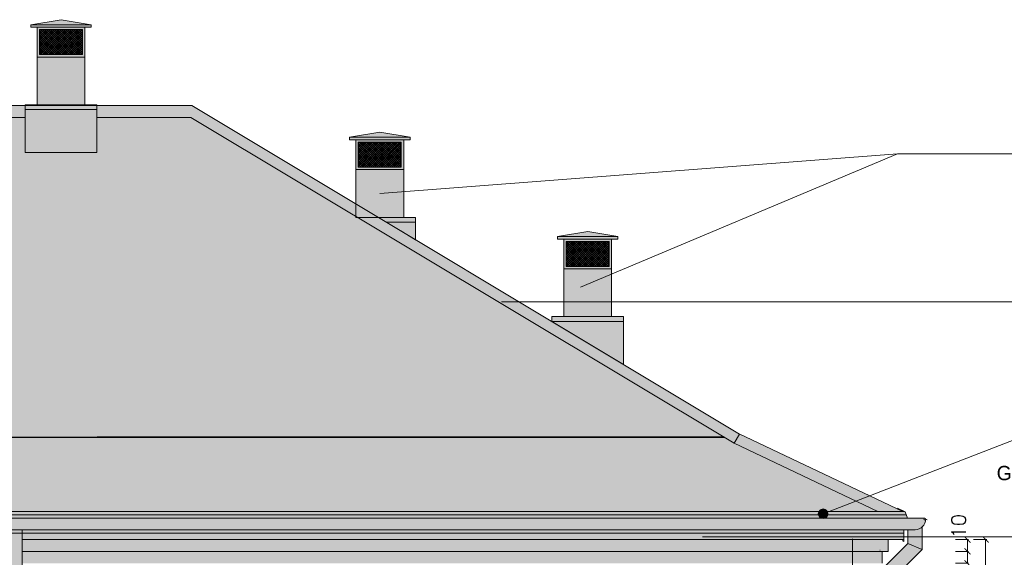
# Model space of a CAD drawing. Header units: millimetres. Extents: x -587 to 358276, y -26688 to 221215.
# Tile 35 of 256: x 1935 to 2759, y 11166 to 11616. Entities that reach past the tile are written whole.
import ezdxf
from ezdxf.lldxf.tags import DXFTag

# ---------------------------------------------------------------- set-up
doc = ezdxf.new("R2010")
doc.units = ezdxf.units.MM
doc.header["$MEASUREMENT"] = 0
for name, color, linetype, lineweight in [('A_l.widokowa', 250, 'Continuous', 18), ('A_linie widokowe', 5, 'Continuous', 18), ('l.przerywana', 104, 'ICAD_ISO03W100', 5), ('l.widokowa', 140, 'Continuous', 15), ('l.wypełnien', 253, 'Continuous', 5), ('wymiarowanie', 176, 'Continuous', 9)]:
    doc.layers.add(name, color=color, linetype=linetype, lineweight=lineweight)
doc.styles.add('styl2', font='simplex.shx')
tags = doc.linetypes.add('ICAD_ISO03W100', pattern=[30, 12, -18]).pattern_tags.tags
tags[6:7] = [DXFTag(74, 4), DXFTag(75, 0), DXFTag(340, '0'), DXFTag(46, 1.0), DXFTag(50, 0.0), DXFTag(44, 0.0), DXFTag(45, 0.0)]
tags[4:5] = [DXFTag(74, 4), DXFTag(75, 0), DXFTag(340, '0'), DXFTag(46, 1.0), DXFTag(50, 0.0), DXFTag(44, 0.0), DXFTag(45, 0.0)]
doc.dimstyles.new('Skala 1-50', dxfattribs={"dimtxt": 12, "dimasz": 5, "dimexe": 1, "dimexo": 1, "dimgap": 1.5, "dimtad": 1, "dimdec": 1, "dimrnd": 0.5, "dimtxsty": 'styl2', "dimblk": 'ARCHTICK', "dimcen": 5, "dimadec": 0, "dimazin": 0, "dimtfac": 1, "dimtdec": 1, "dimtmove": 1, "dimatfit": 3, "dimldrblk": 'ARCHTICK', "dimfxl": 5, "dimfxlon": 1, "dimlwd": -1, "dimlwe": -1, "dimarcsym": 0})

# ---------------------------------------------------------------- blocks, each defined once
blk = doc.blocks.new('kominek')
at = {"layer": 'l.wypełnien'}
h = blk.add_hatch(dxfattribs=at)
h.set_pattern_fill('ANSI37', color=256, scale=10, style=0)
h.set_pattern_definition([(45, (0, 10), (-0.88388348, 0.88388348), []), (135, (0, 10), (-0.88388348, -0.88388348), [])])
h.paths.add_polyline_path([(4702.4, 10862.64), (4738.4, 10862.64), (4738.4, 10841.64), (4702.4, 10841.64)])
at = {"layer": 'A_l.widokowa', "color": 7}
for p, q in [((4695.06, 10866.64), (4720.4, 10870.9)), ((4745.74, 10866.64), (4720.4, 10870.9)), ((4695.06, 10866.64), (4720.4, 10866.64)), ((4745.74, 10866.64), (4720.4, 10866.64))]:
    blk.add_line(p, q, dxfattribs=at)
for points in [[(4700.4, 10864.64), (4695.06, 10864.64), (4695.06, 10866.64)], [(4740.4, 10864.64), (4745.74, 10864.64), (4745.74, 10866.64)]]:
    blk.add_lwpolyline(points, dxfattribs=at)
for points in [[(4700.4, 10864.64), (4740.4, 10864.64), (4740.4, 10839.64), (4700.4, 10839.64)], [(4702.4, 10862.64), (4738.4, 10862.64), (4738.4, 10841.64), (4702.4, 10841.64)]]:
    blk.add_lwpolyline(points, close=True, dxfattribs=at)
at = {"layer": 'A_l.widokowa'}
blk.add_lwpolyline([(4700.4, 10839.64), (4740.4, 10839.64), (4740.4, 10799.64), (4700.4, 10799.64)], close=True, dxfattribs=at)
blk = doc.blocks.new('_ArchTick')
at = {"color": 0, "linetype": 'ByBlock', "const_width": 0.15}
blk.add_lwpolyline([(-0.5, -0.5), (0.5, 0.5)], dxfattribs=at)
blk = doc.blocks.new('*D4661')
at = {"layer": 'Defpoints', "color": 0}
for p in [(2694.79, 11171.21), (2728.31, 11171.21), (2689.79, 11161.21)]:
    blk.add_point(p, dxfattribs=at)
at = {"layer": 'wymiarowanie', "color": 0}
for p, q in [((2718.31, 11171.21), (2729.31, 11171.21)), ((2728.31, 11161.21), (2728.31, 11171.21)), ((2718.31, 11161.21), (2729.31, 11161.21))]:
    blk.add_line(p, q, dxfattribs=at)
at = {"layer": 'wymiarowanie', "color": 0, "xscale": 5, "yscale": 5, "zscale": 5}
for p, rotation in [((2728.31, 11171.21), 90), ((2728.31, 11161.21), 270)]:
    blk.add_blockref('_ArchTick', p, dxfattribs=dict(at, rotation=rotation))
at = {"layer": 'wymiarowanie', "color": 0, "insert": (2720.5, 11149.2), "char_height": 12, "attachment_point": 5, "rotation": 90, "style": 'styl2'}
blk.add_mtext('10', dxfattribs=at)
blk = doc.blocks.new('*D4662')
at = {"layer": 'Defpoints', "color": 0}
for p in [(2694.79, 11181.06), (2728.31, 11181.06), (2694.79, 11171.21)]:
    blk.add_point(p, dxfattribs=at)
at = {"layer": 'wymiarowanie', "color": 0}
for p, q in [((2718.31, 11181.06), (2729.31, 11181.06)), ((2728.31, 11171.21), (2728.31, 11181.06)), ((2718.31, 11171.21), (2729.31, 11171.21))]:
    blk.add_line(p, q, dxfattribs=at)
at = {"layer": 'wymiarowanie', "color": 0, "xscale": 5, "yscale": 5, "zscale": 5}
for p, rotation in [((2728.31, 11181.06), 90), ((2728.31, 11171.21), 270)]:
    blk.add_blockref('_ArchTick', p, dxfattribs=dict(at, rotation=rotation))
at = {"layer": 'wymiarowanie', "color": 0, "insert": (2720.89, 11192.28), "char_height": 12, "attachment_point": 5, "rotation": 90, "style": 'styl2'}
blk.add_mtext('10', dxfattribs=at)
blk = doc.blocks.new('*D4663')
at = {"layer": 'Defpoints', "color": 0}
for p in [(2718.31, 11181.06), (2718.31, 10740.21), (2743.5, 10740.21)]:
    blk.add_point(p, dxfattribs=at)
at = {"layer": 'wymiarowanie', "color": 0}
for p, q in [((2733.5, 11181.06), (2744.5, 11181.06)), ((2743.5, 11181.06), (2743.5, 10740.21)), ((2733.5, 10740.21), (2744.5, 10740.21))]:
    blk.add_line(p, q, dxfattribs=at)
at = {"layer": 'wymiarowanie', "color": 0, "xscale": 5, "yscale": 5, "zscale": 5}
for p, rotation in [((2743.5, 11181.06), 90), ((2743.5, 10740.21), 270)]:
    blk.add_blockref('_ArchTick', p, dxfattribs=dict(at, rotation=rotation))
at = {"layer": 'wymiarowanie', "color": 0, "insert": (2735.85, 10960.64), "char_height": 12, "attachment_point": 5, "rotation": 90, "style": 'styl2'}
blk.add_mtext('441', dxfattribs=at)

msp = doc.modelspace()

# ---------------------------------------------------------------- hatches: boundary and pattern name
at = {"layer": 'l.wypełnien'}
h = msp.add_hatch(color=252, dxfattribs=at)
h.paths.add_polyline_path([(1949.21, 11545.05), (1989.21, 11545.05), (1989.21, 11554.55), (1989.21, 11585.05), (1949.21, 11585.05), (1949.21, 11554.55)])
h.paths.add_polyline_path([(1949.21, 11585.05), (1989.21, 11585.05), (1989.21, 11610.05), (1949.21, 11610.05)])
h.paths.add_polyline_path([(1951.21, 11608.05), (1951.21, 11587.05), (1987.21, 11587.05), (1987.21, 11608.05)], flags=16)
h.paths.add_polyline_path([(1943.87, 11612.05), (1969.21, 11616.31), (1994.56, 11612.05), (1969.21, 11612.05)])
h.paths.add_polyline_path([(1943.87, 11612.05), (1969.21, 11612.05), (1994.56, 11612.05), (1994.56, 11610.05), (1989.21, 11610.05), (1949.21, 11610.05), (1943.87, 11610.05)])
h = msp.add_hatch(color=252, dxfattribs=at)
h.paths.add_polyline_path([(189.94, 11544.45), (-268.48, 11269.64), (-405.6, 11204.6), (-406.57, 11204.6), (-407.49, 11204.18), (-409.31, 11198.98), (-423.83, 11198.98), (-424.71, 11198.24, 0.414214), (-415.71, 11189.24), (-406.23, 11189.24), (-406.23, 11181.06), (2674.91, 11181.06), (2674.91, 11189.24), (2684.4, 11189.24, 0.403698), (2693.17, 11197.7), (2692.65, 11198.99), (2678, 11198.98), (2676.17, 11204.18), (2675.26, 11204.6), (2674.28, 11204.6), (2537.49, 11269.44), (2078.75, 11544.45)])
h.paths.add_polyline_path([(439.73, 11359.71), (809.93, 11359.71), (809.93, 11266.72), (439.73, 11266.72)], flags=16)
h.paths.add_polyline_path([(1524.31, 11359.71), (1876.73, 11359.71), (1876.73, 11266.72), (1524.31, 11266.72)], flags=16)
h = msp.add_hatch(dxfattribs=at)
h.set_pattern_fill('SPANTILE', scale=17, style=0)
h.set_pattern_definition([(274.9697, (167.9877, -2283.873), (-16.99985222, 204.000017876), [15.699024, -376.776457]), (180, (169.348, -2299.513), (-17, -17), [1.36, -15.64]), (0, (152.348, -2300.873), (17, 17), [4.76, -12.24]), (90, (157.108, -2300.873), (-17, 17), [1.7, -15.3]), (270, (167.988, -2299.173), (17, -17), [1.7, -15.3]), (0, (167.988, -2300.873), (17, 17), [1.36, -15.64]), (0, (152.348, -2299.513), (17, 17), [3.4, -13.6]), (85.0303, (155.7477, -2299.513), (16.99985222, 204.000017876), [15.699024, -376.776457]), (52.6961, (155.7477, -2298.663), (-220.999760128, -289.00018261), [4.488136, -444.32475]), (18.4349, (158.4677, -2295.093), (34.0000074, 16.9999729), [4.300694, -49.458015]), (341.5651, (162.5477, -2293.733), (-34.0000074, 16.9999729), [4.300694, -49.458015]), (307.3039, (166.6277, -2295.093), (220.999760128, -289.00018261), [4.488136, -444.32475]), (20.2249, (159.3177, -2296.283), (-186.999953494, -68.000141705), [3.442245, -340.781524]), (339.7751, (162.5477, -2295.093), (186.999953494, -68.000141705), [3.442245, -340.781524]), (307.4054, (165.7777, -2296.283), (170.000169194, -220.999871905), [3.638153, -360.177725]), (52.5946, (157.1077, -2299.173), (-170.000169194, -220.999871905), [3.638153, -360.177725])])
h.paths.add_polyline_path([(2532.86, 11261.72), (2653.28, 11204.6), (-381.58, 11204.6), (-260.78, 11261.74), (193.78, 11534.45), (1278.76, 11534.45), (1278.76, 11518), (1322.71, 11518), (1322.71, 11534.45), (1939.21, 11534.45), (1939.21, 11505.07), (1999.21, 11505.07), (1999.21, 11534.45), (2077.92, 11534.45)])
h.paths.add_polyline_path([(439.73, 11359.71), (809.93, 11359.71), (809.93, 11266.72), (439.73, 11266.72)], flags=16)
h.paths.add_polyline_path([(1524.31, 11359.71), (1876.73, 11359.71), (1876.73, 11266.72), (1524.31, 11266.72)], flags=16)
h = msp.add_hatch(color=252, dxfattribs=at)
h.paths.add_polyline_path([(2216.17, 11450.84), (2256.17, 11450.84), (2256.17, 11460.34), (2256.17, 11490.84), (2216.17, 11490.84), (2216.17, 11460.34)])
h.paths.add_polyline_path([(2216.17, 11490.84), (2256.17, 11490.84), (2256.17, 11515.84), (2216.17, 11515.84)])
h.paths.add_polyline_path([(2218.17, 11513.84), (2218.17, 11492.84), (2254.17, 11492.84), (2254.17, 11513.84)], flags=16)
h.paths.add_polyline_path([(2210.83, 11517.84), (2236.17, 11522.11), (2261.52, 11517.84), (2236.17, 11517.84)])
h.paths.add_polyline_path([(2210.83, 11517.84), (2236.17, 11517.84), (2261.52, 11517.84), (2261.52, 11515.84), (2256.17, 11515.84), (2216.17, 11515.84), (2210.83, 11515.84)])
h = msp.add_hatch(color=252, dxfattribs=at)
h.paths.add_polyline_path([(2266.17, 11432.09), (2266.17, 11446.83), (2241.58, 11446.83)])
h.paths.add_polyline_path([(2234.9, 11450.84), (2256.17, 11450.84), (2266.17, 11450.84), (2266.17, 11446.83), (2241.58, 11446.83)])
h = msp.add_hatch(color=252, dxfattribs=at)
h.paths.add_polyline_path([(2390.27, 11367.69), (2430.27, 11367.69), (2430.27, 11377.2), (2430.27, 11407.69), (2390.27, 11407.69), (2390.27, 11377.2)])
h.paths.add_polyline_path([(2390.27, 11407.69), (2430.27, 11407.69), (2430.27, 11432.69), (2390.27, 11432.69)])
h.paths.add_polyline_path([(2392.27, 11430.69), (2392.27, 11409.69), (2428.27, 11409.69), (2428.27, 11430.69)], flags=16)
h.paths.add_polyline_path([(2384.93, 11434.69), (2410.27, 11438.96), (2435.62, 11434.69), (2410.27, 11434.69)])
h.paths.add_polyline_path([(2384.93, 11434.69), (2410.27, 11434.69), (2435.62, 11434.69), (2435.62, 11432.69), (2430.27, 11432.69), (2390.27, 11432.69), (2384.93, 11432.69)])
h = msp.add_hatch(color=252, dxfattribs=at)
h.paths.add_polyline_path([(2440.27, 11327.72), (2440.27, 11363.69), (2380.27, 11363.69)])
h.paths.add_polyline_path([(2380.27, 11363.69), (2380.27, 11367.69), (2390.27, 11367.69), (2430.27, 11367.69), (2440.27, 11367.69), (2440.27, 11363.69)])
h = msp.add_hatch(color=252, dxfattribs=at)
h.paths.add_polyline_path([(2666.63, 11046.69), (2666.63, 11124.09), (2666.63, 11149.04), (2654.63, 11154.01), (2654.63, 11046.69)])
h.paths.add_polyline_path([(2654.63, 10923.71), (2666.63, 10923.71), (2666.63, 10831.07), (2659.74, 10828.21), (2654.63, 10828.21)])
h.paths.add_polyline_path([(2666.63, 11149.04), (2690.4, 11172.81), (2678.4, 11177.78), (2654.63, 11154.01)])
h.paths.add_polyline_path([(2654.63, 10923.71), (2666.63, 10923.71), (2666.63, 11004.71), (2654.63, 11004.71)])
h.paths.add_polyline_path([(2657.52, 10740.21), (2666.63, 10740.21), (2669.52, 10740.21), (2669.52, 10789.69), (2657.52, 10789.69), (2657.52, 10740.31)])
h.paths.add_polyline_path([(2666.63, 11004.71), (2666.63, 11046.69), (2654.63, 11046.69), (2654.63, 11004.71)])
h.paths.add_polyline_path([(2669.52, 10789.69), (2669.52, 10828.18), (2657.52, 10823.21), (2657.52, 10789.69)])
h.paths.add_polyline_path([(2678.4, 11177.78), (2678.4, 11183.23), (2690.4, 11183.23), (2690.4, 11172.81)])
h.paths.add_polyline_path([(2690.4, 11183.23), (2690.4, 11191.53, -0.184483), (2684.4, 11189.24), (2678.4, 11189.24), (2678.4, 11183.23)])
h.paths.add_polyline_path([(2654.63, 10826.1), (2659.74, 10828.21), (2669.49, 10828.21), (2669.52, 10828.18), (2657.52, 10823.21)])
h.paths.add_polyline_path([(2669.49, 10828.21), (2666.63, 10831.07), (2659.74, 10828.21)])
h = msp.add_hatch(color=254, dxfattribs=at)
h.paths.add_polyline_path([(1936.66, 11161.21), (2631.91, 11161.21), (2631.91, 11171.21), (1936.66, 11171.21)])
h.paths.add_polyline_path([(1936.66, 11171.21), (2631.91, 11171.21), (2631.91, 11181.06), (1936.66, 11181.06)])
h.paths.add_polyline_path([(2656.91, 11171.21), (2661.91, 11171.21), (2661.91, 11181.06), (2631.91, 11181.06), (2631.91, 11171.21)])
h.paths.add_polyline_path([(2651.91, 11161.21), (2656.91, 11161.21), (2656.91, 11171.21), (2631.91, 11171.21), (2631.91, 11161.21)])
at = {"layer": 'wymiarowanie', "ltscale": 0.3}
msp.add_hatch(color=256, dxfattribs=at).paths.add_polyline_path([(2603.4, 11202.65, -1), (2611.48, 11202.65, -1)])
at = {"layer": 'wymiarowanie'}
h = msp.add_hatch(color=252, dxfattribs=at)
h.paths.add_polyline_path([(1924.66, 10828.21), (1936.66, 10828.21), (1936.66, 11189.24), (1924.66, 11189.24)])
h.paths.add_polyline_path([(1924.66, 10748.31), (1936.66, 10748.18), (1936.66, 10828.21), (1924.66, 10828.21)])

# ---------------------------------------------------------------- linework, layer by layer
at = {"layer": 'A_l.widokowa'}
msp.add_lwpolyline([(1999.21, 11541.04), (1939.21, 11541.04), (1939.21, 11505.07), (1999.21, 11505.07)], close=True, dxfattribs=at)
at = {"layer": 'A_linie widokowe', "color": 7}
for points in [[(1939.21, 11545.05), (1999.21, 11545.05), (1999.21, 11541.04), (1939.21, 11541.04)], [(2440.27, 11367.69), (2380.27, 11367.69), (2380.27, 11363.69), (2440.27, 11363.69)], [(2440.27, 11327.72), (2380.27, 11363.69), (2380.27, 11363.69), (2440.27, 11363.69)]]:
    msp.add_lwpolyline(points, close=True, dxfattribs=at)
msp.add_lwpolyline([(2234.9, 11450.84), (2266.17, 11450.84), (2266.17, 11446.83), (2241.58, 11446.83)], dxfattribs=at)
at = {"layer": 'A_linie widokowe', "color": 7, "linetype": 'Continuous', "lineweight": -2}
for points in [[(1135.85, 11266.72), (2524.53, 11266.72)], [(2524.53, 11266.72), (1999.35, 11266.72), (1999.35, 11266.72)]]:
    msp.add_lwpolyline(points, dxfattribs=at)
at = {"layer": 'l.przerywana', "color": 7, "ltscale": 0.3}
msp.add_line((2631.91, 11181.71), (2631.91, 10828.21), dxfattribs=at)
at = {"layer": 'l.widokowa', "color": 7}
for p, q in [((2078.75, 11544.45), (1322.71, 11544.45)), ((1939.21, 11534.45), (1322.71, 11534.45)), ((2077.92, 11534.45), (1999.21, 11534.45)), ((2532.86, 11261.72), (2537.49, 11269.44)), ((2693.4, 11198.24), (2694.6, 11197.54)), ((2690.4, 11191.53), (2690.4, 11172.81)), ((1936.66, 11189.24), (1936.66, 10748.18)), ((2675.4, 11189.24), (2684.4, 11189.24)), ((2678.4, 11189.24), (2678.4, 11177.78)), ((2678.4, 11177.78), (2654.63, 11154.01)), ((2674.91, 11179.52), (2673.81, 11180.35)), ((2678.4, 11177.78), (2690.4, 11172.81)), ((1936.66, 11171.21), (2656.91, 11171.21)), ((2661.91, 11171.21), (2656.91, 11171.21)), ((2690.4, 11172.81), (2666.63, 11149.04))]:
    msp.add_line(p, q, dxfattribs=at)
at = {"layer": 'l.widokowa', "color": 7, "ltscale": 0.3}
msp.add_line((2674.28, 11204.6), (2537.16, 11269.64), dxfattribs=at)
for points in [[(2537.49, 11269.44), (2078.75, 11544.45)], [(2532.86, 11261.72), (2077.92, 11534.45)]]:
    msp.add_lwpolyline(points, dxfattribs=at)
at = {"layer": 'l.widokowa', "color": 7}
for points in [[(190.76, 11534.45), (-264.18, 11261.72), (-384.6, 11204.6), (2653.28, 11204.6), (2532.86, 11261.72), (2077.92, 11534.45), (1999.21, 11534.45)], [(1939.21, 11534.45), (1322.71, 11534.45)], [(2653.28, 11204.6), (2532.86, 11261.72)], [(2669.64, 11207.22), (2676.17, 11204.18), (2678, 11198.98)], [(2675.26, 11204.6), (1135.85, 11204.6)], [(2677.01, 11201.8), (1135.85, 11201.8)], [(2692.52, 11198.98), (1135.85, 11198.98)], [(2675.57, 11189.24), (1135.85, 11189.24)], [(2674.91, 11189.24), (2674.91, 11179.38)], [(2674.91, 11181.06), (1936.66, 11181.06)], [(2661.91, 11181.06), (2661.91, 11171.21)], [(2654.91, 11172.3), (2655.08, 11172.3), (2655.08, 11172.3)], [(2656.91, 11171.21), (2656.91, 11161.21)]]:
    msp.add_lwpolyline(points, dxfattribs=at)
msp.add_circle((2692.65, 11198.24), 0.75, dxfattribs=at)
msp.add_arc((2684.4, 11198.24), 9, 270, 0, dxfattribs=at)
at = {"layer": 'l.wypełnien', "color": 7}
for points in [[(2241.58, 11446.83), (2266.17, 11446.83)], [(2266.17, 11446.83), (2266.17, 11432.09), (2253.87, 11439.46)]]:
    msp.add_lwpolyline(points, dxfattribs=at)
at = {"layer": 'wymiarowanie'}
for p, q in [((2236.17, 11470.84), (2669.79, 11504.09)), ((2669.79, 11504.09), (2404.25, 11392.31)), ((2669.79, 11504.09), (3349.22, 11504.09)), ((2338.12, 11379.99), (3349.22, 11379.99)), ((2607.44, 11202.65), (2831.31, 11289.34)), ((2674.91, 11186.45), (-406.23, 11186.45)), ((2506.42, 11183.23), (3349.22, 11183.23))]:
    msp.add_line(p, q, dxfattribs=at)
at = {"layer": 'wymiarowanie', "ltscale": 0.3}
msp.add_circle((2607.44, 11202.65), 4.04, dxfattribs=at)

# ---------------------------------------------------------------- block references
at = {"layer": 'l.wypełnien'}
for p in [(-2751.19, 745.41), (-2484.23, 651.2)]:
    msp.add_blockref('kominek', p, dxfattribs=at)
at = {"layer": 'l.wypełnien', "xscale": -1}
msp.add_blockref('kominek', (7130.67, 568.05), dxfattribs=at)

# ---------------------------------------------------------------- texts
at = {"layer": 'wymiarowanie', "insert": (2723.44, 11242.75), "char_height": 12, "width": 621.5287, "attachment_point": 1}
msp.add_mtext('\\pxqr;{\\fCentury Gothic|b0|i0|c238|p34;Gzyms okapowy: warstwa tynkarska - wyprawa dekoracyjna z tynku silikonowego o strukturze baranka o uziarnieniu 1,5 lub 2mm; kolor wg NCS:S4000-N\\Pgrubość styropianu 20 cm+5 cm + 5 cm\\P }', dxfattribs=at)

# ---------------------------------------------------------------- dimensions: what is measured, and where the dimension line sits
at = {"layer": 'wymiarowanie'}
for base, p1, p2, picture, middle in [((2728.3051, 11181.0608), (2694.7939, 11171.2137), (2694.7939, 11181.0608), '*D4662', (2728.6873, 11192.2806)), ((2728.31, 11171.21), (2689.79, 11161.21), (2694.79, 11171.21), '*D4661', (2728.31, 11149.2))]:
    dim = msp.add_linear_dim(base=base, p1=p1, p2=p2, angle=90, dimstyle='Skala 1-50', override={"dimtmove": 1, "dimfxl": 10}, dxfattribs=at)
    dim.commit()
    dim.dimension.update_dxf_attribs({"geometry": picture, "text_midpoint": middle, "dimtype": 160})
dim = msp.add_linear_dim(base=(2743.4969, 10740.2114), p1=(2718.3051, 11181.0608), p2=(2718.3051, 10740.2114), angle=90, dimstyle='Skala 1-50', override={"dimtmove": 0, "dimfxl": 10}, dxfattribs=at)
dim.commit()
dim.dimension.update_dxf_attribs({"geometry": '*D4663', "text_midpoint": (2735.8459, 10960.6361)})

doc.saveas('drawing.dxf')
